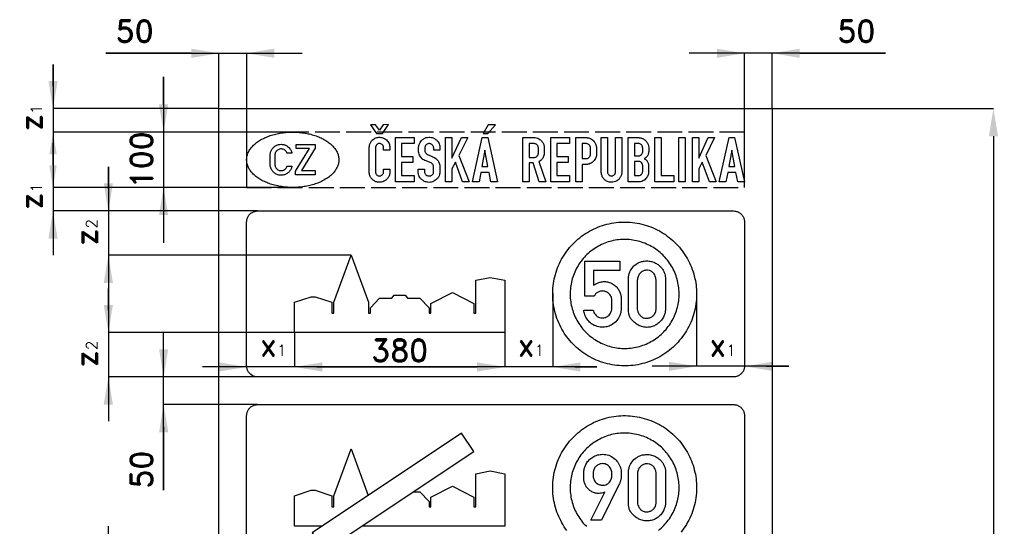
# Model space of a CAD drawing. Header units: millimetres. Extents: x -366 to 4420, y -308 to 2161.
# Tile 6 of 6: x 2640 to 4420, y 1180 to 2096. Entities that reach past the tile are written whole.
import ezdxf

# ---------------------------------------------------------------- set-up
doc = ezdxf.new("R2010")
doc.units = ezdxf.units.MM
doc.header["$LTSCALE"] = 5
doc.linetypes.add('ACAD_ISO02W100', pattern=[15, 12, -3])
doc.layers.add('Kóty', color=2, linetype='Continuous')
doc.layers.add('Značka', color=7, linetype='Continuous')
doc.styles.get("Standard").update_dxf_attribs({"font": 'romand.shx', "height": 40})
doc.dimstyles.get("Standard").update_dxf_attribs({"dimtxt": 40, "dimasz": 50, "dimexe": 0.18, "dimexo": 0.0625, "dimgap": 20, "dimtad": 1, "dimdec": 0, "dimzin": 0, "dimdsep": 46, "dimtxsty": 'Standard', "dimcen": 0.09, "dimadec": 0, "dimazin": 0, "dimtfac": 1, "dimtdec": 0, "dimtofl": 0, "dimtmove": 0, "dimatfit": 3, "dimfxl": 1, "dimtolj": 1, "dimtzin": 0, "dimarcsym": 0})

# ---------------------------------------------------------------- blocks, each defined once
blk = doc.blocks.new('*D15')
at = {"layer": 'Defpoints', "color": 0, "transparency": 16777216}
for p in [(4000, 1935), (4000, 0), (4400, 0)]:
    blk.add_point(p, dxfattribs=at)
at = {"layer": 'Kóty', "color": 0, "lineweight": -2, "transparency": 16777216}
for p, q in [((4000.1, 1935), (4400.2, 1935)), ((4400, 1885), (4400, 50)), ((4000.1, 0), (4400.2, 0))]:
    blk.add_line(p, q, dxfattribs=at)
at = {"layer": 'Kóty', "color": 0, "transparency": 16777216}
for points in [[(4391.7, 1885), (4408.3, 1885), (4400, 1935)], [(4391.7, 50), (4408.3, 50), (4400, 0)]]:
    blk.add_solid(points, dxfattribs=at)
at = {"layer": 'Kóty', "color": 0, "transparency": 16777216, "insert": (4360, 967.5), "char_height": 40, "attachment_point": 5, "rotation": 90}
blk.add_mtext('\\A1;min. 1900', dxfattribs=at)

msp = doc.modelspace()

# ---------------------------------------------------------------- linework, layer by layer
at = {"layer": 'Kóty'}
for p, q in [((2795.2, 2035), (3150.1, 2035)), ((2950, 2035), (2795.2, 2035)), ((3000, 1935.1), (3000, 2035.2)), ((3050.1, 1839.9), (3050.1, 2035.2)), ((4204.8, 2035), (3850, 2035)), ((3950, 1802.6), (3950, 2035.2)), ((4000, 1935.1), (4000, 2035.2)), ((4050, 2035), (4204.8, 2035)), ((2700, 2015), (2700, 1670)), ((2700, 1975), (2700, 2015)), ((2899.8, 1942.5), (2899.8, 1992.5)), ((2899.8, 1992.5), (2899.8, 1692.5)), ((2999.9, 1935), (2699.8, 1935)), ((3134.4, 1892.5), (2699.8, 1892.5)), ((3134.4, 1892.5), (2899.6, 1892.5)), ((2700, 1832.5), (2700, 1872.5)), ((2700, 1852.5), (2700, 1812.5)), ((2800, 1830), (2800, 1370)), ((2800, 1790), (2800, 1830)), ((3132.2, 1792.5), (2699.8, 1792.5)), ((3137.6, 1792.5), (2899.6, 1792.5)), ((3069.9, 1750), (2699.8, 1750)), ((3069.9, 1750), (2799.8, 1750)), ((3238.9, 1670), (2799.8, 1670)), ((2800, 1630), (2800, 1590)), ((2800, 1570), (2800, 1610)), ((3603.3, 1601.6), (3603.3, 1467.8)), ((3863.3, 1598.2), (3863.3, 1469)), ((3136.6, 1530), (2799.8, 1530)), ((2900, 1245.2), (2900, 1530)), ((3136.7, 1529.9), (3136.7, 1467.8)), ((3136.7, 1529.9), (3136.7, 1467.8)), ((3516.7, 1529.9), (3516.7, 1467.8)), ((3516.7, 1529.9), (3516.7, 1467.8)), ((3683.3, 1468), (2970, 1468)), ((3050, 1469.9), (3050, 1467.8)), ((3176.7, 1468), (3216.7, 1468)), ((3186.7, 1468), (3466.7, 1468)), ((3476.7, 1468), (3436.7, 1468)), ((3643.3, 1468), (3683.3, 1468)), ((4030, 1469.2), (3783.3, 1469.2)), ((3950, 1469.9), (3950, 1469)), ((3990, 1469.2), (4030, 1469.2)), ((3069.9, 1450), (2799.8, 1450)), ((3069.9, 1450), (2899.8, 1450)), ((3069.9, 1400), (2899.8, 1400)), ((2900, 1360), (2900, 1245.2)), ((2800, 895.2), (2800, 1180))]:
    msp.add_line(p, q, dxfattribs=at)
for points in [[(2950, 2043.3), (2950, 2026.7), (3000, 2035)], [(3100.1, 2043.3), (3100.1, 2026.7), (3050.1, 2035)], [(3900, 2043.3), (3900, 2026.7), (3950, 2035)], [(4050, 2043.3), (4050, 2026.7), (4000, 2035)], [(2691.7, 1985), (2708.3, 1985), (2700, 1935)], [(2891.5, 1942.5), (2908.2, 1942.5), (2899.8, 1892.5)], [(2693.3, 1852.5), (2706.7, 1852.5), (2700, 1892.5)], [(2693.3, 1832.5), (2706.7, 1832.5), (2700, 1792.5)], [(2791.7, 1800), (2808.3, 1800), (2800, 1750)], [(2891.5, 1742.5), (2908.2, 1742.5), (2899.8, 1792.5)], [(2691.7, 1700), (2708.3, 1700), (2700, 1750)], [(2791.7, 1620), (2808.3, 1620), (2800, 1670)], [(2791.7, 1580), (2808.3, 1580), (2800, 1530)], [(2891.7, 1500), (2908.3, 1500), (2900, 1450)], [(3813.3, 1477.5), (3813.3, 1460.9), (3863.3, 1469.2)], [(4000, 1477.5), (4000, 1460.9), (3950, 1469.2)], [(3000, 1476.3), (3000, 1459.7), (3050, 1468)], [(3186.7, 1476.3), (3186.7, 1459.7), (3136.7, 1468)], [(3466.7, 1476.3), (3466.7, 1459.7), (3516.7, 1468)], [(3653.3, 1476.3), (3653.3, 1459.7), (3603.3, 1468)], [(2791.7, 1400), (2808.3, 1400), (2800, 1450)], [(2891.7, 1350), (2908.3, 1350), (2900, 1400)]]:
    msp.add_solid(points, dxfattribs=at)
at = {"layer": 'Značka', "color": 5}
for points in [[(3000, 0), (3000, 1935), (4000, 1935), (4000, 0), (3000, 0)], [(3284.6, 1890.1), (3295.6, 1890.1), (3306.3, 1906), (3297, 1905.9), (3289.9, 1896.1), (3283.1, 1905.9), (3273.7, 1905.9), (3284.6, 1890.1)], [(3477.6, 1890.1), (3485.9, 1890.1), (3500, 1905.9), (3486.7, 1905.9), (3477.6, 1890.1)], [(3138.6, 1815), (3138.6, 1821.9), (3163.6, 1862.6), (3139.6, 1862.6), (3139.6, 1870), (3174, 1870), (3174, 1863.5), (3148.9, 1822.9), (3174, 1822.9), (3174, 1815), (3138.6, 1815)], [(3318.8, 1802.5), (3318.8, 1882.5), (3353.1, 1882.5), (3353.1, 1871.9), (3330.2, 1871.9), (3330.2, 1848.3), (3350.2, 1848.3), (3350.2, 1837.6), (3330.2, 1837.6), (3330.2, 1813.9), (3353.1, 1813.9), (3353.1, 1802.5), (3318.8, 1802.5)], [(3409.5, 1802.5), (3409.5, 1882.5), (3420.9, 1882.5), (3420.9, 1845.4), (3438.2, 1882.5), (3449.7, 1882.5), (3433.8, 1850.4), (3452.4, 1802.5), (3440.2, 1802.5), (3427.4, 1838.2), (3420.9, 1826.1), (3420.9, 1802.5), (3409.5, 1802.5)], [(3458.1, 1802.5), (3475.8, 1882.5), (3485.8, 1882.5), (3503.7, 1802.5), (3491.5, 1802.5), (3488.2, 1819.6), (3473.3, 1819.6), (3470.1, 1802.5), (3458.1, 1802.5)], [(3599.6, 1802.5), (3599.6, 1882.5), (3633.8, 1882.5), (3633.8, 1871.9), (3610.9, 1871.9), (3610.9, 1848.3), (3631, 1848.3), (3631, 1837.6), (3610.9, 1837.6), (3610.9, 1813.9), (3633.8, 1813.9), (3633.8, 1802.5), (3599.6, 1802.5)], [(3788.1, 1802.5), (3788.1, 1882.5), (3799.5, 1882.5), (3799.5, 1813.8), (3822.4, 1813.8), (3822.4, 1802.5), (3788.1, 1802.5)], [(3831.1, 1802.5), (3831.1, 1882.5), (3842.5, 1882.5), (3842.5, 1802.5), (3831.1, 1802.5)], [(3855.8, 1802.5), (3855.8, 1882.5), (3867.2, 1882.5), (3867.2, 1845.4), (3884.5, 1882.5), (3896, 1882.5), (3880.1, 1850.4), (3898.7, 1802.5), (3886.5, 1802.5), (3873.7, 1838.2), (3867.2, 1826.1), (3867.2, 1802.5), (3855.8, 1802.5)], [(3904.3, 1802.5), (3922.1, 1882.5), (3932.1, 1882.5), (3950, 1802.5), (3937.8, 1802.5), (3934.5, 1819.6), (3919.6, 1819.6), (3916.4, 1802.5), (3904.3, 1802.5)], [(3475.4, 1830.4), (3486.3, 1830.4), (3480.8, 1859.6), (3475.4, 1830.4)], [(3921.7, 1830.4), (3932.6, 1830.4), (3927.1, 1859.6), (3921.7, 1830.4)], [(3136.7, 1530), (3136.7, 1585), (3166.9, 1595), (3173.9, 1595), (3204.2, 1585), (3204.2, 1565), (3207.7, 1565), (3207.7, 1585), (3238.9, 1670), (3270.2, 1585), (3270.2, 1565), (3273.7, 1565), (3273.7, 1575), (3290.2, 1592.5), (3312.7, 1592.5), (3316.7, 1597.5), (3336.7, 1597.5), (3340.7, 1592.5), (3363.2, 1592.5), (3379.7, 1575), (3379.7, 1565), (3383.2, 1565), (3383.2, 1582.5), (3421.9, 1602.5), (3460.7, 1582.5), (3460.7, 1565), (3464.2, 1565), (3464.2, 1625), (3490.4, 1630), (3516.7, 1625), (3516.7, 1530), (3136.7, 1530)], [(3136.7, 1180), (3136.7, 1235), (3166.9, 1245), (3173.9, 1245), (3204.2, 1235), (3204.2, 1215), (3207.7, 1215), (3207.7, 1235), (3238.9, 1320), (3269.8, 1235.9)], [(3351.8, 1242.5), (3363.2, 1242.5), (3379.7, 1225), (3379.7, 1215), (3383.2, 1215), (3383.2, 1232.5), (3421.9, 1252.5), (3460.7, 1232.5), (3460.7, 1215), (3464.2, 1215), (3464.2, 1275), (3490.4, 1280), (3516.7, 1275), (3516.7, 1180), (3258, 1180)], [(3185.8, 1180), (3136.7, 1180)]]:
    msp.add_lwpolyline(points, dxfattribs=at)
for points in [[(3216.7, 1842.5), (3216.7, 1842.2, -0.002844), (3216.7, 1841.8, -0.053698), (3215.8, 1835.2, -0.053168), (3213.5, 1828.9, -0.053728), (3209.8, 1822.5, -0.040656), (3205, 1816.9, -0.036842), (3198.6, 1811.3, -0.030777), (3191.5, 1806.7, -0.029208), (3183, 1802.3, -0.024842), (3174.1, 1798.9, -0.023704), (3164.1, 1796, -0.021658), (3153.8, 1794, -0.021223), (3143.1, 1792.8, -0.020609), (3132.2, 1792.5, -0.020612), (3121.4, 1793, -0.021374), (3110.7, 1794.4, -0.021872), (3100.6, 1796.5, -0.024174), (3090.7, 1799.5, -0.02529), (3082, 1803.1, -0.029683), (3073.6, 1807.6, -0.031598), (3066.8, 1812.4, -0.038842), (3060.6, 1818.1, -0.041401), (3056, 1823.8, -0.051352), (3052.6, 1830.2, -0.052636), (3050.6, 1836.5, -0.057802), (3050, 1843.1, -0.057725), (3050.9, 1849.8, -0.051513), (3053.1, 1856.1, -0.050019), (3056.9, 1862.4, -0.040198), (3061.7, 1868.1, -0.037658), (3068.1, 1873.6, -0.030782), (3075.2, 1878.3, -0.028965), (3083.7, 1882.7, -0.024819), (3092.6, 1886.1, -0.023785), (3102.6, 1889, -0.021669), (3112.8, 1891, -0.021208), (3123.6, 1892.2, -0.020599), (3134.4, 1892.5, -0.020623), (3145.2, 1892, -0.021362), (3156, 1890.6, -0.021884), (3166.1, 1888.5, -0.024171), (3175.9, 1885.5, -0.02529), (3184.7, 1881.9, -0.029667), (3193, 1877.4, -0.031598), (3199.9, 1872.6, -0.038936), (3206, 1866.9, -0.041428), (3210.6, 1861.2, -0.050812), (3214.1, 1854.8, -0.050082), (3216, 1848.8, -0.057343), (3216.7, 1842.5)], [(3131.7, 1830.7), (3131.5, 1829.7), (3131.2, 1828.7, -0.074268), (3129.1, 1823.8, -0.073324), (3125.6, 1819.7, -0.087473), (3120.2, 1816.1, -0.087035), (3114, 1814.6, -0.081802), (3107.9, 1814.9, -0.082646), (3102.3, 1817.2, -0.082227), (3097.6, 1821.1, -0.076605), (3094.3, 1826.2, -0.049054), (3093.1, 1829.5, -0.064051), (3092.7, 1832.8), (3092.7, 1833.2, -0.002142), (3092.7, 1833.6), (3092.7, 1852.1), (3092.7, 1852.7), (3092.8, 1853.2, -0.076274), (3094.2, 1858.6, -0.076924), (3097.2, 1863.3, -0.073299), (3101, 1866.9, -0.069819), (3105.7, 1869.3, -0.059228), (3110, 1870.3, -0.060645), (3114.5, 1870.3, -0.068018), (3119.4, 1869.1, -0.066402), (3123.9, 1866.7, -0.054027), (3126.9, 1864, -0.055403), (3129.3, 1860.8, -0.038285), (3130.6, 1858.4, -0.040688), (3131.4, 1855.9), (3131.6, 1855.1), (3131.7, 1854.3), (3123.1, 1854.3), (3122.8, 1855.1), (3122.4, 1855.9, 0.060799), (3121, 1858.1, 0.062715), (3119, 1859.9, 0.078736), (3116.1, 1861.5, 0.078064), (3112.8, 1862.1, 0.073271), (3109.7, 1861.8, 0.073383), (3106.8, 1860.7, 0.069983), (3104.4, 1858.9, 0.07029), (3102.6, 1856.5), (3101.8, 1855, 0.035389), (3101.3, 1853.5), (3101.1, 1852.6, 0.028828), (3101, 1851.7), (3101, 1851.4), (3101, 1851.2), (3101, 1833.8), (3101, 1833.4), (3101.1, 1833.1, 0.059583), (3101.7, 1830.3, 0.068104), (3103, 1827.7, 0.072025), (3105, 1825.5, 0.068618), (3107.4, 1823.9, 0.071719), (3110.3, 1823, 0.073142), (3113.4, 1822.9, 0.082581), (3116.9, 1823.8, 0.081782), (3119.8, 1825.7, 0.058828), (3121.5, 1827.5, 0.059235), (3122.7, 1829.7), (3122.9, 1830.2), (3123.1, 1830.7), (3131.7, 1830.7)], [(3308.8, 1825.3), (3308.8, 1819.8), (3308.8, 1819.5), (3308.8, 1819.2, -0.05839), (3308.5, 1816.4, -0.043543), (3307.5, 1813.7, -0.074597), (3304.6, 1808.7, -0.081624), (3300.3, 1804.8, -0.069959), (3296, 1802.7, -0.069196), (3291.4, 1801.8, -0.086269), (3285.3, 1802.4, -0.086675), (3279.8, 1805, -0.070125), (3276.1, 1808.2, -0.067922), (3273.5, 1812.3, -0.047385), (3272.3, 1815.4, -0.05088), (3271.7, 1818.6), (3271.6, 1819), (3271.6, 1819.4), (3271.6, 1865), (3271.6, 1865.3), (3271.7, 1865.5, -0.025642), (3272, 1868.2, -0.037682), (3272.7, 1870.9, -0.078234), (3275.1, 1875.6, -0.077456), (3278.8, 1879.3, -0.055495), (3282, 1881.3, -0.051674), (3285.4, 1882.6, -0.050436), (3289.1, 1883.2, -0.052907), (3292.8, 1883, -0.065991), (3297.3, 1881.8, -0.064104), (3301.3, 1879.5, -0.055944), (3304.2, 1876.9, -0.058591), (3306.5, 1873.7, -0.054986), (3308, 1870.1, -0.05029), (3308.8, 1866.4), (3308.8, 1866), (3308.8, 1865.5), (3308.8, 1859.7), (3297.4, 1859.7), (3297.4, 1865), (3297.4, 1865.4), (3297.4, 1865.7, 0.065469), (3296.9, 1867.3, 0.058052), (3296.1, 1868.7, 0.075666), (3294.7, 1870.3, 0.082047), (3292.8, 1871.4, 0.10312), (3290, 1871.9, 0.106191), (3287.3, 1871.3, 0.080108), (3285.6, 1870.2, 0.07413), (3284.3, 1868.6, 0.056545), (3283.5, 1867.2, 0.053187), (3283.1, 1865.6), (3283.1, 1865.3), (3283, 1865), (3283, 1820.4), (3283, 1820.2), (3283.1, 1819.9, 0.059874), (3283.4, 1818.1, 0.064037), (3284.2, 1816.5, 0.083816), (3285.7, 1814.7, 0.087776), (3287.7, 1813.6, 0.089741), (3290, 1813.1, 0.08916), (3292.4, 1813.5, 0.078267), (3294.2, 1814.4, 0.073497), (3295.7, 1815.8, 0.068917), (3296.8, 1817.5, 0.069952), (3297.3, 1819.4), (3297.4, 1819.7), (3297.4, 1820), (3297.4, 1825.3), (3308.8, 1825.3)], [(3371.5, 1825.4), (3371.5, 1821.1), (3371.5, 1820.9), (3371.6, 1820.7, 0.067818), (3372.1, 1818.4, 0.080259), (3373.2, 1816.3, 0.070789), (3374.6, 1814.9, 0.068527), (3376.2, 1813.9, 0.07227), (3378.4, 1813.3), (3380.6, 1813.2), (3382.8, 1813.7, 0.080503), (3384.8, 1814.7, 0.082149), (3386.4, 1816.3, 0.072828), (3387.5, 1818.4), (3387.7, 1819.1), (3387.9, 1819.8), (3387.9, 1820.1), (3388, 1820.4), (3388, 1829.7), (3388, 1830.1), (3387.9, 1830.4, 0.057509), (3387.7, 1831.8, 0.041281), (3387.2, 1833.1), (3386.4, 1834.3), (3385.5, 1835.4), (3384.8, 1836), (3384, 1836.5), (3383.7, 1836.7), (3383.3, 1836.8), (3372.9, 1841), (3372.6, 1841.1), (3372.4, 1841.2), (3370.5, 1842.1), (3368.8, 1843.3, -0.04763), (3365.9, 1845.8, -0.053364), (3363.6, 1848.9, -0.061632), (3361.8, 1852.8, -0.062519), (3360.9, 1857), (3360.9, 1857.3), (3360.9, 1857.7), (3360.9, 1864.5, -0.002659), (3360.9, 1865, -0.007925), (3360.9, 1865.6, -0.052102), (3361.4, 1868.6, -0.041814), (3362.4, 1871.5, -0.059286), (3364.8, 1875.6, -0.064916), (3368, 1878.9, -0.070463), (3372.3, 1881.6, -0.06902), (3377.2, 1883, -0.059165), (3381.4, 1883.3, -0.059474), (3385.6, 1882.5, -0.073662), (3390.5, 1880.2, -0.072372), (3394.6, 1876.7, -0.058736), (3397.2, 1873.1, -0.059717), (3398.8, 1869.1, -0.025326), (3399.2, 1867.4, -0.025603), (3399.4, 1865.6), (3399.5, 1865.2), (3399.5, 1864.9), (3399.5, 1859.7), (3388.1, 1859.7), (3388.1, 1864), (3388.1, 1864.2), (3388, 1864.4, 0.026926), (3387.8, 1865.8, 0.049657), (3387.4, 1867.2, 0.084161), (3386.2, 1869, 0.070694), (3384.5, 1870.4, 0.066963), (3382.7, 1871.3, 0.070661), (3380.6, 1871.7, 0.096828), (3377.7, 1871.3, 0.097787), (3375.1, 1869.9, 0.080362), (3373.5, 1868.2, 0.088293), (3372.6, 1866.1), (3372.4, 1865.4), (3372.3, 1864.6), (3372.3, 1864.3), (3372.3, 1864.1), (3372.3, 1858.9), (3372.3, 1858.7), (3372.3, 1858.5, 0.043558), (3372.6, 1857, 0.048674), (3373.1, 1855.5), (3373.9, 1854.2), (3374.9, 1853.1), (3375.5, 1852.6), (3376.2, 1852.1), (3376.5, 1852), (3376.7, 1851.8), (3385.4, 1848.4), (3385.6, 1848.2), (3385.9, 1848.1), (3387.8, 1847.3), (3389.6, 1846.4), (3391.9, 1845), (3393.9, 1843.2, -0.042567), (3396, 1840.6, -0.047715), (3397.7, 1837.7, -0.04735), (3398.8, 1834.6, -0.041064), (3399.4, 1831.3), (3399.4, 1831), (3399.4, 1830.7), (3399.4, 1820.6), (3399.4, 1820.4), (3399.4, 1820.1, -0.015265), (3399.1, 1817.9, -0.028885), (3398.6, 1815.7, -0.069947), (3396.8, 1811.3, -0.066408), (3393.8, 1807.6, -0.060056), (3390.5, 1804.8, -0.058479), (3386.6, 1802.9, -0.0603), (3382.1, 1801.8, -0.058871), (3377.6, 1801.9, -0.077495), (3371.7, 1803.4, -0.082871), (3366.6, 1806.6, -0.070866), (3363.2, 1810.4, -0.0727), (3361.1, 1814.8, -0.034905), (3360.4, 1817.3, -0.026617), (3360.1, 1819.8), (3360.1, 1820.1), (3360.1, 1820.4), (3360.1, 1825.4), (3371.5, 1825.4)], [(3549.4, 1802.5), (3549.4, 1882.5), (3570.4, 1882.5), (3570.9, 1882.5), (3571.5, 1882.5, -0.083798), (3576.1, 1881.5, -0.068655), (3580.2, 1879.1, -0.068531), (3583.9, 1875.6, -0.072065), (3586.5, 1871.4, -0.037603), (3587.4, 1868.8, -0.030313), (3588, 1866.1), (3588, 1865.8), (3588.1, 1865.4), (3588.1, 1854.4), (3588, 1854), (3588, 1853.5, -0.034738), (3587.3, 1850.2, -0.048233), (3586.1, 1847.1, -0.049779), (3584.5, 1844.4, -0.044993), (3582.4, 1842), (3580.9, 1840.7), (3579.3, 1839.6), (3578.9, 1839.3), (3578.5, 1839.1), (3590.9, 1802.5), (3578.7, 1802.5), (3568, 1836.7), (3560.9, 1836.7), (3560.9, 1802.5), (3549.4, 1802.5)], [(3560.9, 1871.7), (3560.9, 1846.8), (3569.6, 1846.8), (3569.9, 1846.8), (3570.2, 1846.8, 0.089542), (3572.8, 1847.4, 0.095749), (3574.9, 1849, 0.060622), (3576, 1850.2, 0.045241), (3576.7, 1851.7), (3577.1, 1852.8, 0.0444), (3577.3, 1853.8), (3577.4, 1854.1), (3577.4, 1854.4), (3577.4, 1864), (3577.4, 1864.2), (3577.3, 1864.5, 0.033252), (3577.1, 1865.8, 0.044565), (3576.7, 1867.1, 0.06284), (3575.8, 1868.6, 0.060931), (3574.6, 1869.9), (3573.3, 1870.8), (3571.9, 1871.4), (3571, 1871.6), (3570, 1871.7), (3569.7, 1871.7), (3569.4, 1871.7), (3560.9, 1871.7)], [(3645.1, 1802.5), (3645.1, 1882.5), (3664.6, 1882.5), (3665, 1882.5), (3665.4, 1882.4, -0.041182), (3668.5, 1881.9, -0.044754), (3671.4, 1880.8, -0.066111), (3675.3, 1878.5, -0.064536), (3678.4, 1875.2, -0.047098), (3680.2, 1872.5, -0.048378), (3681.4, 1869.5, -0.025821), (3681.9, 1867.6, -0.018586), (3682.2, 1865.7), (3682.3, 1865.3), (3682.3, 1864.8), (3682.3, 1851.7), (3682.3, 1851.5), (3682.3, 1851.3, -0.064542), (3681.8, 1848, -0.047087), (3680.6, 1844.9, -0.058896), (3678.2, 1840.9, -0.069998), (3674.9, 1837.7, -0.063434), (3671.1, 1835.5, -0.051434), (3667, 1834.3), (3666.1, 1834.1), (3665.1, 1834), (3664.6, 1833.9), (3664.1, 1833.9), (3656.5, 1833.9), (3656.5, 1802.5), (3645.1, 1802.5)], [(3656.5, 1871.7), (3656.5, 1844.7), (3663.7, 1844.7), (3664, 1844.7), (3664.3, 1844.7, 0.069225), (3666.3, 1845.1, 0.066869), (3668, 1846, 0.062185), (3669.4, 1847.1, 0.060167), (3670.5, 1848.6, 0.056555), (3671.2, 1850.2, 0.060617), (3671.5, 1851.8), (3671.6, 1852), (3671.6, 1852.3), (3671.6, 1864.4), (3671.5, 1864.8), (3671.5, 1865.2, 0.071267), (3670.9, 1867.1, 0.07174), (3669.8, 1868.9, 0.076348), (3668.2, 1870.4, 0.073162), (3666.2, 1871.3), (3665.3, 1871.6), (3664.4, 1871.7), (3664.1, 1871.7), (3663.7, 1871.7), (3656.5, 1871.7)], [(3691, 1882.5), (3702.4, 1882.5), (3702.4, 1820.6), (3702.4, 1820.3), (3702.4, 1820, 0.067188), (3702.9, 1817.9, 0.075812), (3704, 1816, 0.068292), (3705.2, 1814.7, 0.069839), (3706.8, 1813.8, 0.078582), (3708.8, 1813.2, 0.078143), (3710.8, 1813.3, 0.07959), (3712.8, 1814, 0.071961), (3714.6, 1815.3, 0.059254), (3715.7, 1816.6, 0.074826), (3716.4, 1818), (3716.6, 1818.8), (3716.7, 1819.7), (3716.7, 1819.9), (3716.8, 1820.1), (3716.8, 1882.5), (3728.2, 1882.5), (3728.2, 1819.7), (3728.2, 1819.4, -0.005373), (3728.2, 1819.1, -0.047636), (3727.8, 1816.6, -0.037005), (3727.1, 1814.2, -0.065525), (3724.8, 1809.7, -0.071536), (3721.3, 1806, -0.075394), (3716.9, 1803.3, -0.073917), (3711.9, 1801.9, -0.091674), (3705.4, 1802.2, -0.096283), (3699.3, 1804.8, -0.081652), (3695.2, 1808.5, -0.076616), (3692.4, 1813.2, -0.042939), (3691.5, 1816.2, -0.042339), (3691, 1819.2), (3691, 1819.5), (3691, 1819.9), (3691, 1882.5)], [(3739.5, 1802.5), (3739.5, 1882.5), (3759.1, 1882.5), (3759.4, 1882.5), (3759.8, 1882.4), (3762.4, 1882), (3764.9, 1881.2, -0.074847), (3769.3, 1878.8, -0.070428), (3773, 1875.1, -0.07869), (3775.8, 1870.3, -0.101485), (3776.8, 1865), (3776.8, 1864.8), (3776.8, 1864.6), (3776.8, 1856.7), (3776.7, 1856.5), (3776.7, 1856.3, -0.015093), (3776.4, 1854.6, -0.029424), (3776, 1853, -0.055645), (3775, 1850.5, -0.051323), (3773.4, 1848.2, -0.037059), (3772, 1846.8), (3770.4, 1845.6), (3769.6, 1845), (3768.7, 1844.5), (3769.6, 1844), (3770.4, 1843.5, -0.042046), (3772.4, 1841.9, -0.047596), (3774.1, 1840, -0.052282), (3775.4, 1837.7, -0.055126), (3776.3, 1835.2), (3776.5, 1834.1), (3776.6, 1832.9), (3776.7, 1832.7), (3776.7, 1832.4), (3776.7, 1820.4), (3776.7, 1820.1), (3776.6, 1819.8, -0.035016), (3776.2, 1817, -0.042026), (3775.4, 1814.2, -0.058978), (3773.6, 1810.8, -0.054156), (3771.1, 1807.9, -0.057024), (3767.8, 1805.3, -0.059235), (3764.1, 1803.5), (3761.8, 1802.9), (3759.5, 1802.5), (3759, 1802.5), (3758.5, 1802.5), (3739.5, 1802.5)], [(3751, 1871.7), (3751, 1849.6), (3758.3, 1849.6), (3758.6, 1849.6), (3758.9, 1849.6), (3760.6, 1849.9, 0.070684), (3762.2, 1850.7, 0.065179), (3763.5, 1851.6, 0.046818), (3764.5, 1852.8), (3765.1, 1853.8), (3765.5, 1854.9), (3765.8, 1855.7, 0.029672), (3766, 1856.6), (3766, 1856.8), (3766, 1857), (3766, 1864.2), (3766, 1864.4), (3765.9, 1864.6, 0.041897), (3765.6, 1866.3, 0.058819), (3764.9, 1867.9, 0.072954), (3763.8, 1869.4, 0.065175), (3762.2, 1870.6), (3760.8, 1871.3), (3759.3, 1871.7), (3758.9, 1871.7), (3758.5, 1871.7), (3751, 1871.7)], [(3751, 1839.5), (3751, 1813.8), (3758.2, 1813.8), (3758.4, 1813.8), (3758.7, 1813.9), (3760.2, 1814.1), (3761.7, 1814.7, 0.060365), (3763.1, 1815.6, 0.050992), (3764.2, 1816.8), (3765, 1817.9, 0.041995), (3765.5, 1819.2), (3765.8, 1820, 0.03365), (3765.9, 1820.8), (3766, 1821), (3766, 1821.3), (3766, 1831.7), (3766, 1832.1), (3765.9, 1832.5, 0.04936), (3765.7, 1833.9, 0.045777), (3765.1, 1835.2, 0.059477), (3764.2, 1836.8, 0.07036), (3762.8, 1838), (3761.9, 1838.6), (3760.8, 1839.1), (3760.1, 1839.3), (3759.3, 1839.5), (3759, 1839.5), (3758.6, 1839.5), (3751, 1839.5)], [(3070, 1450), (3069.9, 1450), (3069.8, 1450), (3067.3, 1450.2), (3064.7, 1450.7), (3062.3, 1451.5), (3060, 1452.7), (3057.8, 1454.1), (3055.9, 1455.9), (3054.1, 1457.8, -0.034205), (3052.7, 1459.9, -0.03403), (3051.5, 1462.3, -0.033421), (3050.7, 1464.7, -0.034122), (3050.2, 1467.3, -0.036743), (3050, 1469.8), (3050, 1469.9), (3050, 1470), (3050, 1730), (3050, 1730.1), (3050, 1730.2, -0.032183), (3050.2, 1732.7, -0.035448), (3050.7, 1735.3, -0.03628), (3051.5, 1737.7, -0.034422), (3052.7, 1740), (3054.1, 1742.2), (3055.9, 1744.1), (3057.8, 1745.9), (3060, 1747.3), (3062.3, 1748.4), (3064.7, 1749.3), (3067.3, 1749.8), (3069.8, 1750), (3069.9, 1750), (3070, 1750), (3930, 1750), (3930.1, 1750), (3930.2, 1750), (3932.7, 1749.8, -0.035489), (3935.3, 1749.3, -0.036281), (3937.7, 1748.5, -0.034425), (3940, 1747.3, -0.03374), (3942.2, 1745.9, -0.034066), (3944.1, 1744.1, -0.03423), (3945.9, 1742.2, -0.0342), (3947.3, 1740, -0.034034), (3948.5, 1737.7, -0.033425), (3949.3, 1735.3, -0.034147), (3949.8, 1732.7, -0.03674), (3950, 1730.2), (3950, 1730.1), (3950, 1730), (3950, 1470), (3950, 1469.9), (3950, 1469.8, -0.032183), (3949.8, 1467.3, -0.035447), (3949.3, 1464.7, -0.036274), (3948.5, 1462.3, -0.034425), (3947.3, 1459.9, -0.033755), (3945.9, 1457.8, -0.034097), (3944.1, 1455.9, -0.034164), (3942.2, 1454.1, -0.034206), (3940, 1452.7, -0.034035), (3937.7, 1451.5, -0.03347), (3935.3, 1450.7, -0.034127), (3932.7, 1450.2, -0.036766), (3930.2, 1450), (3930.1, 1450), (3930, 1450), (3070, 1450)], [(3050, 1120), (3050, 1380), (3050, 1380.1), (3050, 1380.2, -0.032183), (3050.2, 1382.7, -0.035448), (3050.7, 1385.3, -0.03628), (3051.5, 1387.7, -0.034422), (3052.7, 1390, -0.033744), (3054.1, 1392.2, -0.034103), (3055.9, 1394.1), (3057.8, 1395.9), (3060, 1397.3), (3062.3, 1398.4), (3064.7, 1399.3), (3067.3, 1399.8), (3069.8, 1400), (3069.9, 1400), (3070, 1400), (3930, 1400), (3930.1, 1400), (3930.2, 1400, -0.032177), (3932.7, 1399.8, -0.035489), (3935.3, 1399.3, -0.036281), (3937.7, 1398.5, -0.034425), (3940, 1397.3, -0.03374), (3942.2, 1395.9, -0.034066), (3944.1, 1394.1, -0.03423), (3945.9, 1392.2, -0.0342), (3947.3, 1390, -0.034034), (3948.5, 1387.7, -0.033425), (3949.3, 1385.3, -0.034147), (3949.8, 1382.7, -0.03674), (3950, 1380.2), (3950, 1380.1), (3950, 1380), (3950, 1120)]]:
    msp.add_lwpolyline(points, format="xyb", dxfattribs=at)
at = {"layer": 'Značka', "color": 7, "linetype": 'ACAD_ISO02W100', "ltscale": 0.75}
msp.add_lwpolyline([(3050, 1792.5), (3950, 1792.5), (3950, 1892.5), (3050, 1892.5)], close=True, dxfattribs=at)
at = {"layer": 'Značka', "color": 1}
for points in [[(3863.3, 1600), (3863.3, 1599.1), (3863.3, 1598.3, -0.03217), (3862, 1581.3, -0.035723), (3858.5, 1564.7, -0.036666), (3852.9, 1548.6, -0.03475), (3845.1, 1533.5, -0.03403), (3835.5, 1519.5, -0.034456), (3824, 1506.9, -0.034563), (3811.2, 1495.8, -0.03443), (3796.9, 1486.6, -0.034392), (3781.5, 1479.2, -0.034422), (3765.3, 1474, -0.03442), (3748.6, 1470.8, -0.034409), (3731.6, 1470, -0.034404), (3714.7, 1471.3, -0.034414), (3698, 1474.9, -0.034424), (3682, 1480.5, -0.034424), (3666.9, 1488.3, -0.034422), (3652.8, 1497.9, -0.034421), (3640.2, 1509.3, -0.03441), (3629.1, 1522.2, -0.034415), (3619.9, 1536.5, -0.034416), (3612.5, 1551.8, -0.034422), (3607.3, 1568, -0.034415), (3604.2, 1584.7, -0.034413), (3603.3, 1601.7, -0.034414), (3604.6, 1618.7, -0.034422), (3608.2, 1635.3, -0.034413), (3613.8, 1651.3, -0.034415), (3621.6, 1666.5, -0.034411), (3631.2, 1680.5, -0.034419), (3642.6, 1693.1, -0.034419), (3655.5, 1704.2, -0.034425), (3669.8, 1713.4, -0.034413), (3685.1, 1720.8, -0.034409), (3701.3, 1726, -0.034424), (3718, 1729.1, -0.034417), (3735, 1730, -0.034418), (3752, 1728.7, -0.034413), (3768.6, 1725.1, -0.034419), (3784.7, 1719.5, -0.034423), (3799.8, 1711.7, -0.034425), (3813.8, 1702.1, -0.034407), (3826.5, 1690.7, -0.034412), (3837.5, 1677.8, -0.03449), (3846.8, 1663.5, -0.034417), (3854.1, 1648.2, -0.034082), (3859.3, 1632, -0.032794), (3862.4, 1616.1, -0.034265), (3863.3, 1600)], [(3831.8, 1600), (3831.8, 1600.6), (3831.8, 1601.3, 0.032164), (3830.8, 1614.1, 0.035724), (3828.1, 1626.7, 0.036667), (3823.9, 1638.9, 0.034748), (3818, 1650.3, 0.034039), (3810.7, 1661, 0.034455), (3802.1, 1670.5, 0.034562), (3792.3, 1678.9, 0.03443), (3781.5, 1685.9, 0.034401), (3769.8, 1691.5, 0.034423), (3757.6, 1695.4, 0.034421), (3744.9, 1697.8, 0.034407), (3732, 1698.5, 0.034418), (3719.2, 1697.5, 0.034424), (3706.6, 1694.8, 0.034424), (3694.4, 1690.5, 0.034412), (3683, 1684.6, 0.034413), (3672.3, 1677.4, 0.034419), (3662.8, 1668.7, 0.034413), (3654.4, 1658.9, 0.03441), (3647.4, 1648.1, 0.034408), (3641.8, 1636.5, 0.034421), (3637.9, 1624.2, 0.03442), (3635.5, 1611.6, 0.034417), (3634.9, 1598.7, 0.034418), (3635.8, 1585.9, 0.03442), (3638.5, 1573.3, 0.034415), (3642.8, 1561.1, 0.034424), (3648.7, 1549.6, 0.034416), (3656, 1539, 0.034415), (3664.6, 1529.5, 0.034407), (3674.4, 1521, 0.03442), (3685.2, 1514.1, 0.034427), (3696.8, 1508.5, 0.034414), (3709.1, 1504.5, 0.034408), (3721.8, 1502.2, 0.034417), (3734.6, 1501.5, 0.034419), (3747.5, 1502.5, 0.034421), (3760.1, 1505.2, 0.034409), (3772.2, 1509.5, 0.034416), (3783.7, 1515.4, 0.034422), (3794.3, 1522.6, 0.034402), (3803.9, 1531.3, 0.034416), (3812.3, 1541, 0.034495), (3819.3, 1551.9, 0.034418), (3824.8, 1563.5, 0.034075), (3828.8, 1575.8, 0.032795), (3831.1, 1587.8, 0.034262), (3831.8, 1600)], [(3676.6, 1570.4), (3676.8, 1569.6), (3677.1, 1568.9, 0.061322), (3679, 1564.6, 0.076056), (3682, 1561, 0.081237), (3685.8, 1558.3, 0.074026), (3690.4, 1557, 0.10254), (3697.4, 1557.2, 0.11699), (3703.7, 1560.3, 0.0723), (3706.6, 1563.2, 0.058826), (3708.6, 1566.8, 0.043838), (3709.7, 1569.8, 0.050816), (3710.1, 1572.9, 0.010946), (3710.2, 1573.7, 0.003644), (3710.2, 1574.6), (3710.2, 1588.9, 0.00854), (3710, 1590.6, 0.025905), (3709.8, 1592.2, 0.068287), (3708.6, 1595.7, 0.054059), (3706.5, 1598.8, 0.069265), (3702.9, 1602.2, 0.080527), (3698.4, 1604.5, 0.097811), (3692.5, 1605.3, 0.09115), (3686.6, 1603.9, 0.085463), (3681.9, 1601.1, 0.103693), (3678.6, 1596.8), (3678.4, 1596.3), (3678.1, 1595.8), (3661.5, 1595.8), (3661.5, 1659.1), (3724.8, 1659.1), (3724.8, 1642.2), (3677.3, 1642.2), (3677.3, 1615.6), (3679.3, 1617), (3681.3, 1618.2, -0.051734), (3686.9, 1620.7, -0.052729), (3692.9, 1622, -0.065795), (3700.4, 1622, -0.065552), (3707.8, 1620, -0.069379), (3714.8, 1616.1, -0.071369), (3720.5, 1610.4, -0.059648), (3724.1, 1604.6, -0.05379), (3726.3, 1598.1, -0.024809), (3726.8, 1595.5, -0.033762), (3727, 1592.8), (3727, 1592.5), (3727, 1592.1), (3727, 1573.2, -0.001808), (3727, 1572.3, -0.005361), (3727, 1571.5, -0.045314), (3726.2, 1566.1, -0.043666), (3724.5, 1560.8, -0.080864), (3719, 1551.7, -0.084528), (3710.8, 1544.8, -0.069812), (3703.2, 1541.2, -0.066791), (3694.8, 1539.9, -0.084635), (3683.7, 1541.2, -0.088732), (3673.6, 1546.1, -0.074187), (3666.9, 1552.4, -0.070963), (3662.2, 1560.2, -0.035753), (3660.7, 1564.5, -0.037161), (3659.8, 1568.8), (3659.7, 1569.6), (3659.6, 1570.4), (3676.6, 1570.4)], [(3740, 1624.9), (3740, 1625.9, -0.005881), (3740, 1627, -0.049019), (3740.8, 1633.4, -0.050005), (3742.8, 1639.7, -0.079522), (3748.3, 1648.6, -0.089091), (3756.2, 1655.2, -0.059831), (3762.3, 1658, -0.052019), (3768.9, 1659.4, -0.062016), (3777.6, 1659.5, -0.064494), (3785.9, 1657.3, -0.055429), (3792.3, 1654.1, -0.055487), (3797.9, 1649.6, -0.051115), (3802, 1644.6, -0.054908), (3804.9, 1639, -0.045223), (3806.4, 1634.1, -0.045983), (3807, 1629.1, -0.0123), (3807.1, 1627.3, -0.004127), (3807, 1625.6), (3807, 1574.1), (3807.1, 1573, -0.006916), (3807, 1572, -0.051787), (3806.3, 1565.8, -0.049707), (3804.2, 1559.9, -0.066796), (3799.8, 1552.6, -0.06591), (3793.6, 1546.6, -0.061087), (3787, 1542.5, -0.064138), (3779.5, 1540.2, -0.06966), (3771, 1539.7, -0.06746), (3762.6, 1541.6, -0.056814), (3755.8, 1544.8, -0.049598), (3749.9, 1549.4, -0.048053), (3745.4, 1554.3, -0.065897), (3742.1, 1559.9, -0.054761), (3740.6, 1565.1, -0.042366), (3740, 1570.5, -0.0093), (3740, 1572.3, -0.003118), (3740, 1574.1), (3740, 1624.9)], [(3756.2, 1624.9), (3756.2, 1574.1, 0.003187), (3756.2, 1573.4, 0.009758), (3756.2, 1572.7, 0.073873), (3757.1, 1568.3, 0.059523), (3759.1, 1564.2, 0.070722), (3762.4, 1560, 0.094563), (3766.8, 1557.1, 0.10839), (3772.7, 1556, 0.087556), (3778.8, 1557.1, 0.078175), (3783.6, 1559.6, 0.088166), (3787.3, 1563.5, 0.061763), (3789, 1566.7, 0.061184), (3789.9, 1570.2, 0.025194), (3790.1, 1572.1, 0.008379), (3790.1, 1574.1), (3790.1, 1624.9, 0.005491), (3790, 1626.5, 0.016513), (3789.8, 1628.2, 0.058312), (3788.7, 1632.4, 0.064721), (3786.6, 1636.2, 0.088085), (3782.6, 1640.2, 0.097895), (3777.4, 1642.5, 0.099838), (3771.7, 1642.9, 0.088287), (3766.1, 1641.1, 0.074157), (3762.1, 1638.3, 0.075685), (3759, 1634.5, 0.052612), (3757.5, 1631.3, 0.046051), (3756.6, 1627.9, 0.014333), (3756.4, 1626.4, 0.004848), (3756.2, 1624.9)], [(3629.1, 1172.2, -0.034415), (3619.9, 1186.5, -0.034416), (3612.5, 1201.8, -0.034422), (3607.3, 1218, -0.034415), (3604.2, 1234.7, -0.034413), (3603.3, 1251.7, -0.034414), (3604.6, 1268.7, -0.034422), (3608.2, 1285.3, -0.034413), (3613.8, 1301.3, -0.034415), (3621.6, 1316.5, -0.034411), (3631.2, 1330.5, -0.034419), (3642.6, 1343.1, -0.034419), (3655.5, 1354.2, -0.034425), (3669.8, 1363.4, -0.034413), (3685.1, 1370.8, -0.034409), (3701.3, 1376, -0.034424), (3718, 1379.1, -0.034417), (3735, 1380, -0.034418), (3752, 1378.7, -0.034413), (3768.6, 1375.1, -0.034419), (3784.7, 1369.5, -0.034423), (3799.8, 1361.7, -0.034425), (3813.8, 1352.1, -0.034407), (3826.5, 1340.7, -0.034412), (3837.5, 1327.8, -0.03449), (3846.8, 1313.5, -0.034417), (3854.1, 1298.2, -0.034082), (3859.3, 1282, -0.032794), (3862.4, 1266.1, -0.034265), (3863.3, 1250)], [(3831.8, 1250), (3831.8, 1250.6), (3831.8, 1251.3, 0.032164), (3830.8, 1264.1, 0.035724), (3828.1, 1276.7, 0.036667), (3823.9, 1288.9, 0.034748), (3818, 1300.3, 0.034039), (3810.7, 1311, 0.034455), (3802.1, 1320.5, 0.034562), (3792.3, 1328.9, 0.03443), (3781.5, 1335.9, 0.034401), (3769.8, 1341.5, 0.034423), (3757.6, 1345.4, 0.034421), (3744.9, 1347.8, 0.034407), (3732, 1348.5, 0.034418), (3719.2, 1347.5, 0.034424), (3706.6, 1344.8, 0.034424), (3694.4, 1340.5, 0.034412), (3683, 1334.6, 0.034413), (3672.3, 1327.4, 0.034419), (3662.8, 1318.7, 0.034413), (3654.4, 1308.9, 0.03441), (3647.4, 1298.1, 0.034408), (3641.8, 1286.5, 0.034421), (3637.9, 1274.2, 0.03442), (3635.5, 1261.6, 0.034417), (3634.9, 1248.7, 0.034418), (3635.8, 1235.9, 0.03442), (3638.5, 1223.3, 0.034415), (3642.8, 1211.1, 0.034424), (3648.7, 1199.6, 0.034416), (3656, 1189, 0.034415), (3664.6, 1179.5, 0.034407)], [(3672.1, 1190.9), (3697.4, 1241.4), (3696, 1240.9), (3694.5, 1240.5, -0.03915), (3689.9, 1239.6, -0.045957), (3685.2, 1239.4, -0.066126), (3678.7, 1240.6, -0.062055), (3672.7, 1243.4, -0.064457), (3667.3, 1247.5, -0.067498), (3663.1, 1253, -0.060708), (3660.7, 1258.5, -0.062872), (3659.6, 1264.4), (3659.6, 1265.1), (3659.5, 1265.7), (3659.5, 1277.1, -0.001825), (3659.5, 1278, -0.005536), (3659.6, 1278.8, -0.057672), (3660.6, 1285.4, -0.056058), (3663.2, 1291.7, -0.065506), (3667.7, 1298.4, -0.061137), (3673.8, 1303.8, -0.069347), (3682, 1308.2, -0.074509), (3691.1, 1310, -0.086612), (3701.9, 1309.1, -0.085343), (3711.8, 1304.6, -0.080117), (3719.5, 1297.7, -0.076173), (3724.7, 1288.9, -0.04453), (3726.4, 1283.8, -0.055006), (3727.1, 1278.6, -0.006192), (3727.1, 1277.8), (3727.1, 1277.1), (3727.1, 1269.2), (3727, 1268.6), (3727, 1267.9, -0.015253), (3726.6, 1265.3, -0.023891), (3726.1, 1262.6, -0.024153), (3725.3, 1260.2, -0.019786), (3724.4, 1257.8), (3724, 1257), (3723.7, 1256.2), (3691.2, 1190.9), (3672.1, 1190.9)], [(3740.1, 1274.9), (3740.1, 1275.9, -0.005938), (3740.1, 1277, -0.04901), (3740.9, 1283.4, -0.049996), (3742.9, 1289.7, -0.079527), (3748.4, 1298.6, -0.089088), (3756.3, 1305.2, -0.059826), (3762.4, 1308, -0.052022), (3769, 1309.4, -0.062016), (3777.7, 1309.5, -0.064494), (3786, 1307.3, -0.055433), (3792.4, 1304.1, -0.055497), (3798, 1299.6, -0.051122), (3802.1, 1294.6, -0.054891), (3805, 1289, -0.045223), (3806.5, 1284.1, -0.045971), (3807.1, 1279.1, -0.012335), (3807.2, 1277.3, -0.004092), (3807.1, 1275.6), (3807.1, 1224.1), (3807.2, 1223, -0.006916), (3807.1, 1222, -0.051777), (3806.4, 1215.8, -0.049688), (3804.3, 1209.9, -0.06679), (3799.9, 1202.6, -0.06592), (3793.7, 1196.6, -0.061095), (3787.1, 1192.5, -0.064137), (3779.6, 1190.2, -0.069659), (3771.1, 1189.7, -0.06746), (3762.7, 1191.6, -0.056817), (3755.9, 1194.8, -0.049598), (3750, 1199.4, -0.048039), (3745.5, 1204.3, -0.065881), (3742.2, 1209.9, -0.054761), (3740.7, 1215.1, -0.042343), (3740.1, 1220.5, -0.009231), (3740.1, 1222.3, -0.003049), (3740.1, 1224.1), (3740.1, 1274.9)], [(3710.2, 1270.1), (3710.3, 1277.2), (3710.2, 1277.7), (3710.1, 1278.3, 0.046142), (3709.1, 1282.2, 0.065928), (3707.3, 1285.8, 0.065646), (3705, 1288.7, 0.058891), (3702, 1290.9, 0.067212), (3698, 1292.6, 0.069378), (3693.6, 1293.2, 0.072174), (3689, 1292.7, 0.068726), (3684.7, 1290.8, 0.0449), (3682.3, 1289.2, 0.04776), (3680.2, 1287.1, 0.063469), (3678.1, 1283.9, 0.065664), (3676.9, 1280.2, 0.02134), (3676.6, 1278.7, 0.007141), (3676.4, 1277.1), (3676.4, 1270.3), (3676.5, 1269.4), (3676.6, 1268.6, 0.051246), (3677.4, 1265.3, 0.055542), (3678.9, 1262.2, 0.075014), (3681.8, 1258.6, 0.072358), (3685.7, 1256, 0.044096), (3688.2, 1255, 0.043687), (3690.9, 1254.4), (3692.1, 1254.2), (3693.3, 1254.2, 0.057581), (3697.2, 1254.6, 0.060858), (3700.9, 1255.9, 0.069283), (3704.5, 1258.3, 0.070553), (3707.4, 1261.6, 0.064052), (3709.2, 1265.1, 0.060747), (3710.1, 1269), (3710.2, 1269.6), (3710.2, 1270.1)], [(3756.3, 1274.9), (3756.3, 1224.1, 0.003187), (3756.3, 1223.4, 0.009586), (3756.3, 1222.7, 0.073873), (3757.2, 1218.3, 0.059534), (3759.2, 1214.2, 0.07074), (3762.5, 1210, 0.09457), (3766.9, 1207.1, 0.108391), (3772.8, 1206, 0.087558), (3778.9, 1207.1, 0.078179), (3783.7, 1209.6, 0.088166), (3787.4, 1213.5, 0.061778), (3789.1, 1216.7, 0.061167), (3790, 1220.2, 0.025194), (3790.2, 1222.1, 0.00841), (3790.2, 1224.1), (3790.2, 1274.9, 0.005528), (3790.1, 1276.5, 0.016513), (3789.9, 1278.2, 0.058312), (3788.8, 1282.4, 0.064733), (3786.7, 1286.2, 0.0881), (3782.7, 1290.2, 0.097892), (3777.5, 1292.5, 0.099838), (3771.8, 1292.9, 0.088291), (3766.2, 1291.1, 0.07415), (3762.2, 1288.3, 0.075665), (3759.1, 1284.5, 0.052628), (3757.6, 1281.3, 0.046085), (3756.7, 1277.9, 0.014294), (3756.5, 1276.4, 0.004769), (3756.3, 1274.9)], [(3794.3, 1172.6, 0.034402), (3803.9, 1181.3, 0.034416), (3812.3, 1191, 0.034495), (3819.3, 1201.9, 0.034418), (3824.8, 1213.5, 0.034075), (3828.8, 1225.8, 0.032795), (3831.1, 1237.8, 0.034262), (3831.8, 1250)], [(3863.3, 1250), (3863.3, 1249.1), (3863.3, 1248.3, -0.03217), (3862, 1231.3, -0.035723), (3858.5, 1214.7, -0.036666), (3852.9, 1198.6, -0.03475), (3845.1, 1183.5, -0.03403), (3835.5, 1169.5, -0.034456)]]:
    msp.add_lwpolyline(points, format="xyb", dxfattribs=at)
msp.add_lwpolyline([(3438.5, 1348.3), (3168.2, 1168.3), (3190.4, 1135), (3460.7, 1315), (3438.5, 1348.3)], dxfattribs=at)

# ---------------------------------------------------------------- texts
at = {"layer": 'Kóty', "char_height": 40, "attachment_point": 5}
for s, insert in [('\\A1;50', (2847.6, 2075)), ('\\A1;50', (4152.4, 2075)), ('\\A1;380', (3326.7, 1498))]:
    msp.add_mtext(s, dxfattribs=dict(at, insert=insert))
at = {"layer": 'Kóty', "char_height": 40, "attachment_point": 1, "rotation": 90}
for s, insert in [('z{\\H0.5x;1}', (2639.7, 1894.3)), ('z{\\H0.5x;1}', (2639.8, 1752)), ('z{\\H0.5x;2}', (2739.8, 1687.4)), ('z{\\H0.5x;2}', (2740, 1467.5))]:
    msp.add_mtext_dynamic_manual_height_columns(s, width=58.682, gutter_width=200, heights=[0], dxfattribs=dict(at, insert=insert))
at = {"layer": 'Kóty', "char_height": 40, "attachment_point": 5, "rotation": 90}
for s, insert in [('\\A1;100', (2859.8, 1842.5)), ('\\A1;50', (2860, 1282.6))]:
    msp.add_mtext(s, dxfattribs=dict(at, insert=insert))
at = {"layer": 'Kóty', "char_height": 40, "attachment_point": 1}
for insert in [(3073.9, 1528), (3539.9, 1528), (3886.5, 1528)]:
    msp.add_mtext_dynamic_manual_height_columns('x{\\H0.5x;1}', width=58.682, gutter_width=200, heights=[0], dxfattribs=dict(at, insert=insert))

# ---------------------------------------------------------------- dimensions: what is measured, and where the dimension line sits
at = {"layer": 'Kóty'}
dim = msp.add_linear_dim(base=(4400, 0), p1=(4000, 1935), p2=(4000, 0), angle=90, text='min. 1900', dimstyle='Standard', dxfattribs=at)
dim.commit()
dim.dimension.update_dxf_attribs({"geometry": '*D15', "text_midpoint": (4360, 967.5)})

doc.saveas('drawing.dxf')
